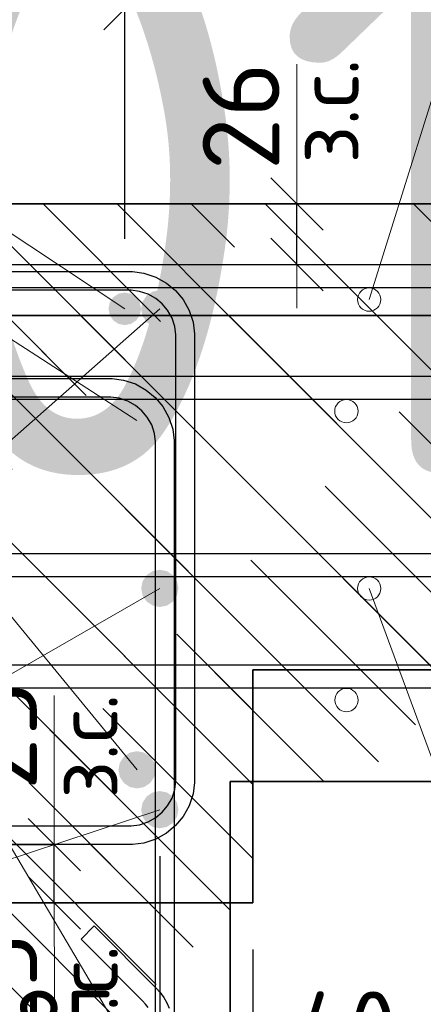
# Model space of a CAD drawing. Header units: metres. Extents: x -38 to 107, y -15 to 21.
# Tile 84 of 133: x 72.445 to 72.618, y 5.32 to 5.742. Entities that reach past the tile are written whole.
import ezdxf

# ---------------------------------------------------------------- set-up
doc = ezdxf.new("R2010")
doc.units = ezdxf.units.M
doc.header["$PDMODE"] = 65
for name, color, linetype, lineweight in [('XR$3$Арм. стержнями верхней зоны', 180, 'Continuous', 35), ('XR$3$Арм. стержнями нижней зоны', 180, 'Continuous', 35), ('XR$3$Арм.стержн. Арматура края', 96, 'Continuous', 35), ('XR$3$Арм.стержн. Доп. арматура', 180, 'Continuous', 35), ('XR$3$Арм.стержн. Хомут', 240, 'Continuous', 35), ('XR$3$Арм.стержн.горизонт. 1', 180, 'Continuous', 35), ('XR$3$Размерная линия (1)', 7, 'Continuous', 13), ('XR$3$Размерная линия_ общее', 7, 'Continuous', 13), ('XR$5$Арм. стержнями верхней зоны', 180, 'Continuous', 35), ('XR$5$Арм. стержнями нижней зоны', 180, 'Continuous', 35), ('XR$5$Арм.стержн. Арматура края', 96, 'Continuous', 35), ('XR$5$Арм.стержн. Хомут', 240, 'Continuous', 35), ('XR$5$Арм.стержн.горизонт. 1', 180, 'Continuous', 35), ('XR$5$Размерная линия_ общее', 7, 'Continuous', 13)]:
    doc.layers.add(name, color=color, linetype=linetype, lineweight=lineweight)
doc.styles.add('ISOCPEUR', font='txt')
doc.dimstyles.new('DIMSTYLE_11', dxfattribs={"dimtxt": 0.033, "dimasz": 0.0375, "dimexe": 0, "dimexo": 0, "dimgap": 0.0165, "dimtad": 2, "dimdec": 0, "dimlfac": 1000, "dimrnd": 1, "dimzin": 12, "dimdsep": 46, "dimtxsty": 'ISOCPEUR', "dimblk1": 'ALL_ML_STRICH', "dimblk2": 'ALL_ML_STRICH', "dimsah": 1, "dimcen": 0, "dimclrd": 7, "dimclre": 256, "dimclrt": 7, "dimadec": 0, "dimazin": 0, "dimtfac": 1, "dimtdec": 0, "dimtix": 1, "dimtmove": 2, "dimatfit": 3, "dimfxl": 0, "dimtvp": 1.2, "dimtzin": 0, "dimlwd": 0, "dimlwe": -3, "dimarcsym": 0})
doc.dimstyles.new('DIMSTYLE_12', dxfattribs={"dimtxt": 0.03, "dimasz": 0.03, "dimexe": 0, "dimexo": 0, "dimgap": 0.015, "dimtad": 2, "dimdec": 0, "dimlfac": 1000, "dimrnd": 1, "dimzin": 12, "dimdsep": 46, "dimtxsty": 'ISOCPEUR', "dimblk1": 'ALL_ML_STRICH', "dimblk2": 'ALL_ML_STRICH', "dimsah": 1, "dimcen": 0, "dimclrd": 7, "dimclre": 256, "dimclrt": 7, "dimadec": 0, "dimazin": 0, "dimtfac": 1, "dimtdec": 0, "dimtix": 1, "dimtmove": 2, "dimatfit": 3, "dimfxl": 0, "dimtzin": 0, "dimlwd": 0, "dimlwe": -3, "dimarcsym": 0})
doc.dimstyles.new('DIMSTYLE_14', dxfattribs={"dimtxt": 0.03, "dimasz": 0.03, "dimexe": 0, "dimexo": 0, "dimgap": 0.015, "dimtad": 2, "dimdec": 0, "dimlfac": 1000, "dimrnd": 1, "dimzin": 12, "dimdsep": 46, "dimtxsty": 'ISOCPEUR', "dimblk1": 'ALL_ML_STRICH', "dimblk2": 'ALL_ML_STRICH', "dimsah": 1, "dimcen": 0, "dimclrd": 7, "dimclre": 256, "dimclrt": 7, "dimadec": 0, "dimazin": 0, "dimtfac": 1, "dimtdec": 0, "dimtix": 1, "dimtmove": 2, "dimatfit": 3, "dimfxl": 0, "dimtvp": 1.2, "dimtzin": 0, "dimlwd": 0, "dimlwe": -3, "dimarcsym": 0})
doc.dimstyles.new('DIMSTYLE_22', dxfattribs={"dimtxt": 0.03, "dimasz": 0.03, "dimexe": 0, "dimexo": 0, "dimgap": 0.015, "dimtad": 2, "dimdec": 0, "dimlfac": 1000, "dimrnd": 5, "dimzin": 12, "dimdsep": 46, "dimtxsty": 'ISOCPEUR', "dimblk1": 'ALL_ML_STRICH', "dimblk2": 'ALL_ML_STRICH', "dimsah": 1, "dimcen": 0, "dimclrd": 7, "dimclre": 256, "dimclrt": 7, "dimadec": 0, "dimazin": 0, "dimtfac": 1, "dimtdec": 0, "dimtix": 1, "dimtmove": 2, "dimatfit": 3, "dimfxl": 0, "dimtzin": 0, "dimlwd": 0, "dimlwe": -3, "dimarcsym": 0})
doc.dimstyles.new('DIMSTYLE_23', dxfattribs={"dimtxt": 0.03, "dimasz": 0.03, "dimexe": 0, "dimexo": 0, "dimgap": 0.015, "dimtad": 2, "dimdec": 0, "dimlfac": 1000, "dimrnd": 5, "dimzin": 12, "dimdsep": 46, "dimtxsty": 'ISOCPEUR', "dimblk1": 'ALL_ML_STRICH', "dimblk2": 'ALL_ML_STRICH', "dimsah": 1, "dimcen": 0, "dimclrd": 7, "dimclre": 256, "dimclrt": 7, "dimadec": 0, "dimazin": 0, "dimtfac": 1, "dimtdec": 0, "dimtix": 1, "dimtmove": 2, "dimatfit": 3, "dimfxl": 0, "dimtvp": 1.2, "dimtzin": 0, "dimlwd": 0, "dimlwe": -3, "dimarcsym": 0})
pattern_1 = [(135, (0, 0), (-0.031819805, -0.031819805), [0.4, -0.05, 0, -0.05]), (135, (-0.01591, -0.01591), (-0.031819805, -0.031819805), [0.8, -0.1, 0.1, -0.1])]

# ---------------------------------------------------------------- blocks, each defined once
blk = doc.blocks.new('ALL_ML_STRICH')
at = {"color": 0, "linetype": 'ByBlock', "lineweight": -2}
for p, q in [((0, -0.5), (0, 0.5)), ((-0.3, -0.3), (0.3, 0.3)), ((-1, 0), (0.5, 0))]:
    blk.add_line(p, q, dxfattribs=at)
blk = doc.blocks.new('*D78')
at = {"layer": 'DEFPOINTS', "color": 7, "linetype": 'Continuous', "lineweight": 13, "transparency": 33554687}
for p in [(72.29474, 5.36307), (72.5447, 5.36307), (72.29474, 5.22283)]:
    blk.add_point(p, dxfattribs=at)
at = {"layer": 'XR$3$Размерная линия (1)', "color": 9, "linetype": 'Continuous', "lineweight": -2, "true_color": 0xc7c7c7, "transparency": 33554687}
for p, q in [((72.29474, 5.34307), (72.29474, 5.22283)), ((72.5447, 5.34307), (72.5447, 5.22283))]:
    blk.add_line(p, q, dxfattribs=at)
at = {"layer": 'XR$3$Размерная линия (1)', "color": 7, "linetype": 'Continuous', "lineweight": -2, "transparency": 33554687}
blk.add_line((72.29474, 5.22283), (72.5447, 5.22283), dxfattribs=at)
at = {"layer": 'XR$3$Размерная линия (1)', "color": 7, "linetype": 'Continuous', "lineweight": 13, "transparency": 33554687, "xscale": 0.03, "yscale": 0.03, "zscale": 0.03, "rotation": 180}
blk.add_blockref('ALL_ML_STRICH', (72.29474, 5.22283), dxfattribs=at)
at = {"layer": 'XR$3$Размерная линия (1)', "color": 7, "linetype": 'Continuous', "lineweight": 13, "transparency": 33554687, "xscale": 0.03, "yscale": 0.03, "zscale": 0.03}
blk.add_blockref('ALL_ML_STRICH', (72.5447, 5.22283), dxfattribs=at)
at = {"layer": 'XR$3$Размерная линия (1)', "color": 7, "linetype": 'Continuous', "lineweight": 13, "transparency": 33554687, "insert": (72.42122, 5.24533), "char_height": 0.03, "width": 0.09, "attachment_point": 5, "style": 'ISOCPEUR'}
blk.add_mtext('\\A1;{250}', dxfattribs=at)
blk = doc.blocks.new('*D84')
at = {"layer": 'DEFPOINTS', "color": 7, "linetype": 'Continuous', "lineweight": 13, "transparency": 33554687}
for p in [(72.41966, 5.40307), (72.50474, 5.40307), (72.41966, 5.28783)]:
    blk.add_point(p, dxfattribs=at)
at = {"layer": 'XR$3$Размерная линия (1)', "color": 9, "linetype": 'Continuous', "lineweight": -2, "true_color": 0xc7c7c7, "transparency": 33554687}
for p, q in [((72.41966, 5.38307), (72.41966, 5.28783)), ((72.50474, 5.38307), (72.50474, 5.28783))]:
    blk.add_line(p, q, dxfattribs=at)
at = {"layer": 'XR$3$Размерная линия (1)', "color": 7, "linetype": 'Continuous', "lineweight": -2, "transparency": 33554687}
blk.add_line((72.41966, 5.28783), (72.50474, 5.28783), dxfattribs=at)
at = {"layer": 'XR$3$Размерная линия (1)', "color": 7, "linetype": 'Continuous', "lineweight": 13, "transparency": 33554687, "xscale": 0.03, "yscale": 0.03, "zscale": 0.03, "rotation": 180}
blk.add_blockref('ALL_ML_STRICH', (72.41966, 5.28783), dxfattribs=at)
at = {"layer": 'XR$3$Размерная линия (1)', "color": 7, "linetype": 'Continuous', "lineweight": 13, "transparency": 33554687, "xscale": 0.03, "yscale": 0.03, "zscale": 0.03}
blk.add_blockref('ALL_ML_STRICH', (72.50474, 5.28783), dxfattribs=at)
at = {"layer": 'XR$3$Размерная линия (1)', "color": 7, "linetype": 'Continuous', "lineweight": 13, "transparency": 33554687, "insert": (72.4637, 5.31033), "char_height": 0.03, "width": 0.06, "attachment_point": 5, "style": 'ISOCPEUR'}
blk.add_mtext('\\A1;{85}', dxfattribs=at)
blk = doc.blocks.new('*D85')
at = {"layer": 'DEFPOINTS', "color": 7, "linetype": 'Continuous', "lineweight": 13, "transparency": 33554687}
for p in [(72.50474, 5.40307), (72.5447, 5.36307), (72.50474, 5.28783)]:
    blk.add_point(p, dxfattribs=at)
at = {"layer": 'XR$3$Размерная линия (1)', "color": 9, "linetype": 'Continuous', "lineweight": -2, "true_color": 0xc7c7c7, "transparency": 33554687}
for p, q in [((72.50474, 5.38307), (72.50474, 5.28783)), ((72.5447, 5.34307), (72.5447, 5.28783))]:
    blk.add_line(p, q, dxfattribs=at)
at = {"layer": 'XR$3$Размерная линия (1)', "color": 7, "linetype": 'Continuous', "lineweight": -2, "transparency": 33554687}
blk.add_line((72.50474, 5.28783), (72.5447, 5.28783), dxfattribs=at)
at = {"layer": 'XR$3$Размерная линия (1)', "color": 7, "linetype": 'Continuous', "lineweight": 13, "transparency": 33554687, "xscale": 0.03, "yscale": 0.03, "zscale": 0.03, "rotation": 180}
blk.add_blockref('ALL_ML_STRICH', (72.50474, 5.28783), dxfattribs=at)
at = {"layer": 'XR$3$Размерная линия (1)', "color": 7, "linetype": 'Continuous', "lineweight": 13, "transparency": 33554687, "xscale": 0.03, "yscale": 0.03, "zscale": 0.03}
blk.add_blockref('ALL_ML_STRICH', (72.5447, 5.28783), dxfattribs=at)
at = {"layer": 'XR$3$Размерная линия (1)', "color": 7, "linetype": 'Continuous', "lineweight": 13, "transparency": 33554687, "insert": (72.58504, 5.31003), "char_height": 0.03, "width": 0.06, "attachment_point": 5, "style": 'ISOCPEUR'}
blk.add_mtext('\\A1;{40}', dxfattribs=at)
blk = doc.blocks.new('*D92')
at = {"layer": 'DEFPOINTS', "color": 7, "linetype": 'Continuous', "lineweight": 13, "transparency": 33554687}
for p in [(72.41944, 5.38807), (72.42444, 5.36307), (72.45943, 5.36307)]:
    blk.add_point(p, dxfattribs=at)
at = {"layer": 'XR$3$Размерная линия_ общее', "color": 253, "linetype": 'Continuous', "lineweight": -2, "true_color": 0xa0a0a0, "transparency": 33554687}
for p, q in [((72.43944, 5.38807), (72.45943, 5.38807)), ((72.44444, 5.36307), (72.45943, 5.36307))]:
    blk.add_line(p, q, dxfattribs=at)
at = {"layer": 'XR$3$Размерная линия_ общее', "color": 7, "linetype": 'Continuous', "lineweight": -2, "transparency": 33554687}
blk.add_line((72.45943, 5.36307), (72.45943, 5.38807), dxfattribs=at)
at = {"layer": 'XR$3$Размерная линия_ общее', "color": 7, "linetype": 'Continuous', "lineweight": 13, "transparency": 33554687, "xscale": 0.0375, "yscale": 0.0375, "zscale": 0.0375}
for p, rotation in [((72.45943, 5.38807), 90), ((72.45943, 5.36307), 270)]:
    blk.add_blockref('ALL_ML_STRICH', p, dxfattribs=dict(at, rotation=rotation))
at = {"layer": 'XR$3$Размерная линия_ общее', "color": 7, "linetype": 'Continuous', "lineweight": 13, "transparency": 33554687, "insert": (72.45964, 5.40784), "char_height": 0.027, "width": 0.00135, "attachment_point": 1, "rotation": 90, "line_spacing_factor": 0.60241, "style": 'ISOCPEUR'}
blk.add_mtext('з.с.', dxfattribs=at)
at = {"layer": 'XR$3$Размерная линия_ общее', "color": 7, "linetype": 'Continuous', "lineweight": 13, "transparency": 33554687, "insert": (72.43543, 5.43479), "char_height": 0.033, "width": 0.066, "attachment_point": 5, "rotation": 90, "style": 'ISOCPEUR'}
blk.add_mtext('\\A1;{25}', dxfattribs=at)
blk = doc.blocks.new('*D148')
at = {"layer": 'DEFPOINTS', "color": 7, "linetype": 'Continuous', "lineweight": 13, "transparency": 33554687}
for p in [(72.52365, 5.66307), (72.52365, 5.63707), (72.56364, 5.63707)]:
    blk.add_point(p, dxfattribs=at)
at = {"layer": 'XR$3$Размерная линия_ общее', "color": 253, "linetype": 'Continuous', "lineweight": -2, "true_color": 0xa0a0a0, "transparency": 33554687}
for p, q in [((72.54365, 5.66307), (72.56364, 5.66307)), ((72.54365, 5.63707), (72.56364, 5.63707))]:
    blk.add_line(p, q, dxfattribs=at)
at = {"layer": 'XR$3$Размерная линия_ общее', "color": 7, "linetype": 'Continuous', "lineweight": -2, "transparency": 33554687}
blk.add_line((72.56364, 5.63707), (72.56364, 5.66307), dxfattribs=at)
at = {"layer": 'XR$3$Размерная линия_ общее', "color": 7, "linetype": 'Continuous', "lineweight": 13, "transparency": 33554687, "xscale": 0.0375, "yscale": 0.0375, "zscale": 0.0375}
for p, rotation in [((72.56364, 5.66307), 90), ((72.56364, 5.63707), 270)]:
    blk.add_blockref('ALL_ML_STRICH', p, dxfattribs=dict(at, rotation=rotation))
at = {"layer": 'XR$3$Размерная линия_ общее', "color": 7, "linetype": 'Continuous', "lineweight": 13, "transparency": 33554687, "insert": (72.56317, 5.68043), "char_height": 0.027, "width": 0.00135, "attachment_point": 1, "rotation": 90, "line_spacing_factor": 0.60241, "style": 'ISOCPEUR'}
blk.add_mtext('з.с.', dxfattribs=at)
at = {"layer": 'XR$3$Размерная линия_ общее', "color": 7, "linetype": 'Continuous', "lineweight": 13, "transparency": 33554687, "insert": (72.53964, 5.70079), "char_height": 0.033, "width": 0.066, "attachment_point": 5, "rotation": 90, "style": 'ISOCPEUR'}
blk.add_mtext('\\A1;{26}', dxfattribs=at)
blk = doc.blocks.new('*D150')
at = {"layer": 'DEFPOINTS', "color": 7, "linetype": 'Continuous', "lineweight": 13, "transparency": 33554687}
for p in [(72.3497, 5.74681), (72.3497, 5.62807), (72.43463, 5.62807)]:
    blk.add_point(p, dxfattribs=at)
at = {"layer": 'XR$3$Размерная линия (1)', "color": 9, "linetype": 'Continuous', "lineweight": -2, "true_color": 0xc7c7c7, "transparency": 33554687}
for p, q in [((72.3497, 5.64807), (72.3497, 5.74681)), ((72.43463, 5.64807), (72.43463, 5.74681))]:
    blk.add_line(p, q, dxfattribs=at)
at = {"layer": 'XR$3$Размерная линия (1)', "color": 7, "linetype": 'Continuous', "lineweight": -2, "transparency": 33554687}
blk.add_line((72.3497, 5.74681), (72.43463, 5.74681), dxfattribs=at)
at = {"layer": 'XR$3$Размерная линия (1)', "color": 7, "linetype": 'Continuous', "lineweight": 13, "transparency": 33554687, "xscale": 0.03, "yscale": 0.03, "zscale": 0.03, "rotation": 180}
blk.add_blockref('ALL_ML_STRICH', (72.3497, 5.74681), dxfattribs=at)
at = {"layer": 'XR$3$Размерная линия (1)', "color": 7, "linetype": 'Continuous', "lineweight": 13, "transparency": 33554687, "xscale": 0.03, "yscale": 0.03, "zscale": 0.03}
blk.add_blockref('ALL_ML_STRICH', (72.43463, 5.74681), dxfattribs=at)
at = {"layer": 'XR$3$Размерная линия (1)', "color": 7, "linetype": 'Continuous', "lineweight": 13, "transparency": 33554687, "insert": (72.39366, 5.76931), "char_height": 0.03, "width": 0.06, "attachment_point": 5, "style": 'ISOCPEUR'}
blk.add_mtext('\\A1;{85}', dxfattribs=at)
blk = doc.blocks.new('*D151')
at = {"layer": 'DEFPOINTS', "color": 7, "linetype": 'Continuous', "lineweight": 13, "transparency": 33554687}
for p in [(72.43463, 5.74681), (72.43463, 5.62807), (72.4897, 5.62807)]:
    blk.add_point(p, dxfattribs=at)
at = {"layer": 'XR$3$Размерная линия (1)', "color": 9, "linetype": 'Continuous', "lineweight": -2, "true_color": 0xc7c7c7, "transparency": 33554687}
for p, q in [((72.43463, 5.64807), (72.43463, 5.74681)), ((72.4897, 5.64807), (72.4897, 5.74681))]:
    blk.add_line(p, q, dxfattribs=at)
at = {"layer": 'XR$3$Размерная линия (1)', "color": 7, "linetype": 'Continuous', "lineweight": -2, "transparency": 33554687}
blk.add_line((72.43463, 5.74681), (72.4897, 5.74681), dxfattribs=at)
at = {"layer": 'XR$3$Размерная линия (1)', "color": 7, "linetype": 'Continuous', "lineweight": 13, "transparency": 33554687, "xscale": 0.03, "yscale": 0.03, "zscale": 0.03, "rotation": 180}
blk.add_blockref('ALL_ML_STRICH', (72.43463, 5.74681), dxfattribs=at)
at = {"layer": 'XR$3$Размерная линия (1)', "color": 7, "linetype": 'Continuous', "lineweight": 13, "transparency": 33554687, "xscale": 0.03, "yscale": 0.03, "zscale": 0.03}
blk.add_blockref('ALL_ML_STRICH', (72.4897, 5.74681), dxfattribs=at)
at = {"layer": 'XR$3$Размерная линия (1)', "color": 7, "linetype": 'Continuous', "lineweight": 13, "transparency": 33554687, "insert": (72.53632, 5.76949), "char_height": 0.03, "width": 0.06, "attachment_point": 5, "style": 'ISOCPEUR'}
blk.add_mtext('\\A1;{55}', dxfattribs=at)
blk = doc.blocks.new('*D668')
at = {"layer": 'DEFPOINTS', "color": 7, "linetype": 'Continuous', "lineweight": 13, "transparency": 33554687}
for p in [(72.41955, 5.28017), (72.42455, 5.25517), (72.45954, 5.25517)]:
    blk.add_point(p, dxfattribs=at)
at = {"layer": 'XR$5$Размерная линия_ общее', "color": 253, "linetype": 'Continuous', "lineweight": -2, "true_color": 0xa0a0a0, "transparency": 33554687}
for p, q in [((72.43955, 5.28017), (72.45954, 5.28017)), ((72.44455, 5.25517), (72.45954, 5.25517))]:
    blk.add_line(p, q, dxfattribs=at)
at = {"layer": 'XR$5$Размерная линия_ общее', "color": 7, "linetype": 'Continuous', "lineweight": -2, "transparency": 33554687}
blk.add_line((72.45954, 5.25517), (72.45954, 5.28017), dxfattribs=at)
at = {"layer": 'XR$5$Размерная линия_ общее', "color": 7, "linetype": 'Continuous', "lineweight": 13, "transparency": 33554687, "xscale": 0.0375, "yscale": 0.0375, "zscale": 0.0375}
for p, rotation in [((72.45954, 5.28017), 90), ((72.45954, 5.25517), 270)]:
    blk.add_blockref('ALL_ML_STRICH', p, dxfattribs=dict(at, rotation=rotation))
at = {"layer": 'XR$5$Размерная линия_ общее', "color": 7, "linetype": 'Continuous', "lineweight": 13, "transparency": 33554687, "insert": (72.45975, 5.29995), "char_height": 0.027, "width": 0.00135, "attachment_point": 1, "rotation": 90, "line_spacing_factor": 0.60241, "style": 'ISOCPEUR'}
blk.add_mtext('з.с.', dxfattribs=at)
at = {"layer": 'XR$5$Размерная линия_ общее', "color": 7, "linetype": 'Continuous', "lineweight": 13, "transparency": 33554687, "insert": (72.43554, 5.3269), "char_height": 0.033, "width": 0.066, "attachment_point": 5, "rotation": 90, "style": 'ISOCPEUR'}
blk.add_mtext('\\A1;{25}', dxfattribs=at)

msp = doc.modelspace()

# ---------------------------------------------------------------- hatches: boundary and pattern name
at = {"linetype": 'Continuous', "lineweight": 25, "transparency": 33554687}
h = msp.add_hatch(dxfattribs=at)
h.set_pattern_fill('__________540', scale=0.015, style=0, pattern_type=2)
h.set_pattern_definition(pattern_1)
h.paths.add_polyline_path([(72.5447, 5.66307), (72.2947, 5.66307), (72.2947, 5.36307), (72.5447, 5.36307)], flags=0)
h = msp.add_hatch(dxfattribs=at)
h.set_pattern_fill('__________540', scale=0.015, style=0, pattern_type=2)
h.set_pattern_definition(pattern_1)
h.paths.add_polyline_path([(72.5447, 5.66307), (72.5447, 5.46307), (72.68855, 5.46307), (72.68855, 5.66307)], flags=0)
at = {"linetype": 'Continuous', "lineweight": 13, "transparency": 33554687}
h = msp.add_hatch(dxfattribs=at)
h.set_pattern_fill('__________540', scale=0.015, style=0, pattern_type=2)
h.set_pattern_definition(pattern_1)
h.paths.add_polyline_path([(72.23496, 5.61517), (72.23496, 5.41517), (72.83857, 5.41517), (72.83857, 5.61517)], flags=0)
h = msp.add_hatch(dxfattribs=at)
h.set_pattern_fill('__________540', scale=0.015, style=0, pattern_type=2)
h.set_pattern_definition(pattern_1)
h.paths.add_polyline_path([(72.53496, 5.41517), (72.23496, 5.41517), (72.23496, 5.25517), (72.53496, 5.25517)], flags=0)
at = {"layer": 'XR$3$Арм.стержн. Доп. арматура', "linetype": 'Continuous', "lineweight": 50, "transparency": 33554687}
msp.add_hatch(color=7, dxfattribs=at).paths.add_polyline_path([(72.4967, 5.61807), (72.49617, 5.62075), (72.49465, 5.62302), (72.49238, 5.62453), (72.4897, 5.62507), (72.48702, 5.62453), (72.48475, 5.62302), (72.48324, 5.62075), (72.4827, 5.61807), (72.48324, 5.61539), (72.48475, 5.61312), (72.48702, 5.6116), (72.4897, 5.61107), (72.49238, 5.6116), (72.49465, 5.61312), (72.49617, 5.61539)])
at = {"layer": 'XR$3$Арм.стержн.горизонт. 1', "linetype": 'Continuous', "lineweight": 50, "transparency": 33554687}
for points in [[(72.5127, 5.61807), (72.51209, 5.62113), (72.51036, 5.62372), (72.50776, 5.62546), (72.5047, 5.62607), (72.50164, 5.62546), (72.49905, 5.62372), (72.49731, 5.62113), (72.4967, 5.61807), (72.49731, 5.61501), (72.49905, 5.61241), (72.50164, 5.61068), (72.5047, 5.61007), (72.50776, 5.61068), (72.51036, 5.61241), (72.51209, 5.61501)], [(72.51274, 5.49807), (72.51213, 5.50113), (72.5104, 5.50372), (72.5078, 5.50546), (72.50474, 5.50607), (72.50168, 5.50546), (72.49908, 5.50372), (72.49735, 5.50113), (72.49674, 5.49807), (72.49735, 5.49501), (72.49908, 5.49241), (72.50168, 5.49068), (72.50474, 5.49007), (72.5078, 5.49068), (72.5104, 5.49241), (72.51213, 5.49501)], [(72.51274, 5.40307), (72.51213, 5.40613), (72.5104, 5.40872), (72.5078, 5.41046), (72.50474, 5.41107), (72.50168, 5.41046), (72.49908, 5.40872), (72.49735, 5.40613), (72.49674, 5.40307), (72.49735, 5.40001), (72.49908, 5.39741), (72.50168, 5.39568), (72.50474, 5.39507), (72.5078, 5.39568), (72.5104, 5.39741), (72.51213, 5.40001)]]:
    msp.add_hatch(color=7, dxfattribs=at).paths.add_polyline_path(points)
at = {"layer": 'XR$5$Арм.стержн.горизонт. 1', "linetype": 'Continuous', "lineweight": 50, "transparency": 33554687}
for points in [[(72.50292, 5.57017), (72.50231, 5.57323), (72.50058, 5.57583), (72.49799, 5.57756), (72.49492, 5.57817), (72.49186, 5.57756), (72.48927, 5.57583), (72.48753, 5.57323), (72.48692, 5.57017), (72.48753, 5.56711), (72.48927, 5.56452), (72.49186, 5.56278), (72.49492, 5.56217), (72.49799, 5.56278), (72.50058, 5.56452), (72.50231, 5.56711)], [(72.50296, 5.42017), (72.50235, 5.42323), (72.50062, 5.42583), (72.49802, 5.42756), (72.49496, 5.42817), (72.4919, 5.42756), (72.4893, 5.42583), (72.48757, 5.42323), (72.48696, 5.42017), (72.48757, 5.41711), (72.4893, 5.41452), (72.4919, 5.41278), (72.49496, 5.41217), (72.49802, 5.41278), (72.50062, 5.41452), (72.50235, 5.41711)]]:
    msp.add_hatch(color=7, dxfattribs=at).paths.add_polyline_path(points)

# ---------------------------------------------------------------- linework, layer by layer
at = {"color": 7, "linetype": 'Continuous', "lineweight": 13, "transparency": 33554687}
for p, q in [((72.59466, 5.62202), (72.64351, 5.77823)), ((72.56364, 5.66307), (72.56364, 5.72307)), ((72.5947, 5.49802), (72.65317, 5.33949)), ((72.45943, 5.38807), (72.45943, 5.45207)), ((72.45954, 5.28017), (72.45954, 5.34417))]:
    msp.add_line(p, q, dxfattribs=at)
at = {"color": 7, "linetype": 'Continuous', "lineweight": 35, "transparency": 33554687}
for p, q in [((72.5447, 5.66307), (72.2947, 5.66307)), ((72.68855, 5.66307), (72.5447, 5.66307)), ((72.83857, 5.61517), (72.23496, 5.61517)), ((72.5447, 5.46307), (72.68855, 5.46307)), ((72.5447, 5.36307), (72.5447, 5.46307)), ((72.53496, 5.41517), (72.83857, 5.41517)), ((72.53496, 5.25517), (72.53496, 5.41517)), ((72.2947, 5.36307), (72.5447, 5.36307))]:
    msp.add_line(p, q, dxfattribs=at)
at = {"color": 7, "linetype": 'Continuous', "lineweight": 13, "transparency": 33554687}
for centre in [(72.59466, 5.62202), (72.58488, 5.57412), (72.5947, 5.49802), (72.58492, 5.45012)]:
    msp.add_circle(centre, 0.005, dxfattribs=at)
at = {"layer": 'XR$3$Арм. стержнями верхней зоны', "color": 4, "linetype": 'Continuous', "lineweight": 25, "transparency": 33554687}
msp.add_lwpolyline([(72.3197, 5.63707), (72.69355, 5.63707), (72.69355, 5.62707), (72.3197, 5.62707), (72.3197, 5.63707)], dxfattribs=at)
at = {"layer": 'XR$3$Арм. стержнями нижней зоны', "color": 4, "linetype": 'Continuous', "lineweight": 25, "transparency": 33554687}
msp.add_lwpolyline([(72.3197, 5.51307), (72.69355, 5.51307), (72.69355, 5.50307), (72.3197, 5.50307), (72.3197, 5.51307)], dxfattribs=at)
at = {"layer": 'XR$3$Арм.стержн. Арматура края', "color": 4, "linetype": 'Continuous', "lineweight": 25, "transparency": 33554687}
for points in [[(72.69355, 5.50307), (72.35299, 5.50307), (72.34689, 5.50392), (72.34054, 5.50601), (72.3347, 5.50928), (72.32988, 5.5133), (72.32586, 5.51812), (72.32259, 5.52396), (72.32049, 5.53031), (72.31965, 5.53641), (72.31965, 5.60372), (72.32049, 5.60982), (72.32259, 5.61617), (72.32586, 5.62202), (72.32988, 5.62683), (72.3347, 5.63085), (72.34054, 5.63412), (72.34689, 5.63622), (72.35299, 5.63707), (72.69355, 5.63707)], [(72.69355, 5.62707), (72.35368, 5.62707), (72.34916, 5.62644), (72.34459, 5.62493), (72.34039, 5.62258), (72.33698, 5.61973), (72.33413, 5.61632), (72.33178, 5.61213), (72.33027, 5.60755), (72.32965, 5.60303), (72.32965, 5.53711), (72.33027, 5.53259), (72.33178, 5.52801), (72.33413, 5.52381), (72.33698, 5.5204), (72.34039, 5.51755), (72.34459, 5.5152), (72.34916, 5.5137), (72.35368, 5.51307), (72.69355, 5.51307)]]:
    msp.add_lwpolyline(points, dxfattribs=at)
at = {"layer": 'XR$3$Арм.стержн. Доп. арматура', "color": 7, "linetype": 'Continuous', "lineweight": 13, "transparency": 33554687}
msp.add_line((72.20264, 5.80808), (72.4897, 5.61807), dxfattribs=at)
at = {"layer": 'XR$3$Арм.стержн. Хомут', "color": 40, "linetype": 'Continuous', "lineweight": 25, "transparency": 33554687}
for points in [[(72.34634, 5.63407), (72.49303, 5.63407), (72.49791, 5.63339), (72.50299, 5.63171), (72.50766, 5.62909), (72.51151, 5.62588), (72.51473, 5.62203), (72.51735, 5.61735), (72.51902, 5.61227), (72.5197, 5.60739), (72.5197, 5.41474), (72.51902, 5.40986), (72.51735, 5.40478), (72.51473, 5.40011), (72.51151, 5.39626), (72.50766, 5.39304), (72.50299, 5.39042), (72.49791, 5.38875), (72.49303, 5.38807), (72.34634, 5.38807)], [(72.34634, 5.63407), (72.49303, 5.63407), (72.49791, 5.63339), (72.50299, 5.63171), (72.50766, 5.62909), (72.51151, 5.62588), (72.51473, 5.62203), (72.51735, 5.61735), (72.51902, 5.61227), (72.5197, 5.60739), (72.5197, 5.41474), (72.51902, 5.40986), (72.51735, 5.40478), (72.51473, 5.40011), (72.51151, 5.39626), (72.50766, 5.39304), (72.50299, 5.39042), (72.49791, 5.38875), (72.49303, 5.38807), (72.34634, 5.38807)], [(72.34634, 5.63407), (72.49303, 5.63407), (72.49791, 5.63339), (72.50299, 5.63171), (72.50766, 5.62909), (72.51151, 5.62588), (72.51473, 5.62203), (72.51735, 5.61735), (72.51902, 5.61227), (72.5197, 5.60739), (72.5197, 5.41474), (72.51902, 5.40986), (72.51735, 5.40478), (72.51473, 5.40011), (72.51151, 5.39626), (72.50766, 5.39304), (72.50299, 5.39042), (72.49791, 5.38875), (72.49303, 5.38807), (72.34634, 5.38807)], [(72.3469, 5.39607), (72.49247, 5.39607), (72.49609, 5.39657), (72.49975, 5.39778), (72.5031, 5.39966), (72.50583, 5.40194), (72.50811, 5.40467), (72.50999, 5.40802), (72.5112, 5.41168), (72.5117, 5.4153), (72.5117, 5.60684), (72.5112, 5.61045), (72.50999, 5.61411), (72.50811, 5.61747), (72.50583, 5.6202), (72.5031, 5.62248), (72.49975, 5.62436), (72.49609, 5.62556), (72.49247, 5.62607), (72.3469, 5.62607)], [(72.3469, 5.39607), (72.49247, 5.39607), (72.49609, 5.39657), (72.49975, 5.39778), (72.5031, 5.39966), (72.50583, 5.40194), (72.50811, 5.40467), (72.50999, 5.40802), (72.5112, 5.41168), (72.5117, 5.4153), (72.5117, 5.60684), (72.5112, 5.61045), (72.50999, 5.61411), (72.50811, 5.61747), (72.50583, 5.6202), (72.5031, 5.62248), (72.49975, 5.62436), (72.49609, 5.62556), (72.49247, 5.62607), (72.3469, 5.62607)], [(72.3469, 5.39607), (72.49247, 5.39607), (72.49609, 5.39657), (72.49975, 5.39778), (72.5031, 5.39966), (72.50583, 5.40194), (72.50811, 5.40467), (72.50999, 5.40802), (72.5112, 5.41168), (72.5117, 5.4153), (72.5117, 5.60684), (72.5112, 5.61045), (72.50999, 5.61411), (72.50811, 5.61747), (72.50583, 5.6202), (72.5031, 5.62248), (72.49975, 5.62436), (72.49609, 5.62556), (72.49247, 5.62607), (72.3469, 5.62607)]]:
    msp.add_lwpolyline(points, dxfattribs=at)
at = {"layer": 'XR$3$Арм.стержн.горизонт. 1', "color": 7, "linetype": 'Continuous', "lineweight": 13, "transparency": 33554687}
for q in [(72.5047, 5.61807), (72.50474, 5.49807), (72.50474, 5.40307)]:
    msp.add_line((72.11391, 5.27357), q, dxfattribs=at)
at = {"layer": 'XR$5$Арм. стержнями верхней зоны', "color": 4, "linetype": 'Continuous', "lineweight": 25, "transparency": 33554687}
msp.add_lwpolyline([(72.25493, 5.58917), (72.84357, 5.58917), (72.84357, 5.57917), (72.25493, 5.57917), (72.25493, 5.58917)], dxfattribs=at)
msp.add_lwpolyline([(72.25493, 5.58917), (72.84357, 5.58917), (72.84357, 5.57917), (72.25493, 5.57917), (72.25493, 5.58917)], dxfattribs=at)
at = {"layer": 'XR$5$Арм. стержнями нижней зоны', "color": 4, "linetype": 'Continuous', "lineweight": 25, "transparency": 33554687}
for points in [[(72.25493, 5.46517), (72.84357, 5.46517), (72.84357, 5.45517), (72.25493, 5.45517), (72.25493, 5.46517)], [(72.25494, 5.46517), (72.84357, 5.46517), (72.84357, 5.45517), (72.25494, 5.45517), (72.25494, 5.46517)]]:
    msp.add_lwpolyline(points, dxfattribs=at)
at = {"layer": 'XR$5$Арм.стержн. Арматура края', "color": 4, "linetype": 'Continuous', "lineweight": 25, "transparency": 33554687}
for points in [[(72.75496, 5.45517), (72.28352, 5.45517), (72.27831, 5.4559), (72.27287, 5.45769), (72.26786, 5.4605), (72.26373, 5.46395), (72.26028, 5.46807), (72.25748, 5.47308), (72.25568, 5.47852), (72.25496, 5.48374), (72.25496, 5.56061), (72.25568, 5.56582), (72.25748, 5.57126), (72.26028, 5.57627), (72.26373, 5.5804), (72.26786, 5.58385), (72.27287, 5.58665), (72.27831, 5.58845), (72.28352, 5.58917), (72.75496, 5.58917)], [(72.75496, 5.45517), (72.28352, 5.45517), (72.27831, 5.4559), (72.27287, 5.45769), (72.26786, 5.4605), (72.26373, 5.46395), (72.26028, 5.46807), (72.25748, 5.47308), (72.25568, 5.47852), (72.25496, 5.48374), (72.25496, 5.56061), (72.25568, 5.56582), (72.25748, 5.57126), (72.26028, 5.57627), (72.26373, 5.5804), (72.26786, 5.58385), (72.27287, 5.58665), (72.27831, 5.58845), (72.28352, 5.58917), (72.75496, 5.58917)], [(72.75496, 5.57917), (72.28421, 5.57917), (72.28058, 5.57867), (72.27691, 5.57746), (72.27355, 5.57558), (72.27083, 5.5733), (72.26855, 5.57057), (72.26667, 5.56722), (72.26546, 5.56355), (72.26496, 5.55992), (72.26496, 5.48443), (72.26546, 5.4808), (72.26667, 5.47713), (72.26855, 5.47377), (72.27083, 5.47105), (72.27355, 5.46877), (72.27691, 5.46689), (72.28058, 5.46568), (72.28421, 5.46517), (72.75496, 5.46517)], [(72.75496, 5.57917), (72.28421, 5.57917), (72.28058, 5.57867), (72.27691, 5.57746), (72.27355, 5.57558), (72.27083, 5.5733), (72.26855, 5.57057), (72.26667, 5.56722), (72.26546, 5.56355), (72.26496, 5.55992), (72.26496, 5.48443), (72.26546, 5.4808), (72.26667, 5.47713), (72.26855, 5.47377), (72.27083, 5.47105), (72.27355, 5.46877), (72.27691, 5.46689), (72.28058, 5.46568), (72.28421, 5.46517), (72.75496, 5.46517)]]:
    msp.add_lwpolyline(points, dxfattribs=at)
at = {"layer": 'XR$5$Арм.стержн. Хомут', "color": 40, "linetype": 'Continuous', "lineweight": 25, "transparency": 33554687}
for points in [[(72.25892, 5.30585), (72.25892, 5.5615), (72.2596, 5.56638), (72.26128, 5.57146), (72.2639, 5.57613), (72.26711, 5.57998), (72.27096, 5.5832), (72.27564, 5.58582), (72.28072, 5.58749), (72.2856, 5.58817), (72.48428, 5.58817), (72.48916, 5.58749), (72.49424, 5.58582), (72.49892, 5.5832), (72.50277, 5.57998), (72.50599, 5.57613), (72.50861, 5.57146), (72.51028, 5.56638), (72.51096, 5.5615), (72.51096, 5.30585)], [(72.25892, 5.30585), (72.25892, 5.5615), (72.2596, 5.56638), (72.26128, 5.57146), (72.2639, 5.57613), (72.26711, 5.57998), (72.27096, 5.5832), (72.27564, 5.58582), (72.28072, 5.58749), (72.2856, 5.58817), (72.48428, 5.58817), (72.48916, 5.58749), (72.49424, 5.58582), (72.49892, 5.5832), (72.50277, 5.57998), (72.50599, 5.57613), (72.50861, 5.57146), (72.51028, 5.56638), (72.51096, 5.5615), (72.51096, 5.30585)], [(72.50296, 5.3064), (72.50296, 5.56094), (72.50246, 5.56456), (72.50125, 5.56822), (72.49937, 5.57157), (72.49709, 5.5743), (72.49436, 5.57658), (72.49101, 5.57846), (72.48735, 5.57967), (72.48373, 5.58017), (72.28615, 5.58017), (72.28254, 5.57967), (72.27888, 5.57846), (72.27552, 5.57658), (72.27279, 5.5743), (72.27051, 5.57157), (72.26863, 5.56822), (72.26743, 5.56456), (72.26692, 5.56094), (72.26692, 5.3064)], [(72.50296, 5.3064), (72.50296, 5.56094), (72.50246, 5.56456), (72.50125, 5.56822), (72.49937, 5.57157), (72.49709, 5.5743), (72.49436, 5.57658), (72.49101, 5.57846), (72.48735, 5.57967), (72.48373, 5.58017), (72.28615, 5.58017), (72.28254, 5.57967), (72.27888, 5.57846), (72.27552, 5.57658), (72.27279, 5.5743), (72.27051, 5.57157), (72.26863, 5.56822), (72.26743, 5.56456), (72.26692, 5.56094), (72.26692, 5.3064)], [(72.49971, 5.3181), (72.49861, 5.31962), (72.49737, 5.32104), (72.47094, 5.34748), (72.4766, 5.35314), (72.50323, 5.3265), (72.50489, 5.32459), (72.50641, 5.32248), (72.50774, 5.32022), (72.50883, 5.31789)], [(72.49971, 5.3181), (72.49861, 5.31962), (72.49737, 5.32104), (72.47094, 5.34748), (72.4766, 5.35314), (72.50323, 5.3265), (72.50489, 5.32459), (72.50641, 5.32248), (72.50774, 5.32022), (72.50883, 5.31789)]]:
    msp.add_lwpolyline(points, dxfattribs=at)
at = {"layer": 'XR$5$Арм.стержн.горизонт. 1', "color": 7, "linetype": 'Continuous', "lineweight": 13, "transparency": 33554687}
for q in [(72.49496, 5.29517), (72.49492, 5.57017), (72.49496, 5.42017)]:
    msp.add_line((72.23244, 5.73948), q, dxfattribs=at)

# ---------------------------------------------------------------- texts
at = {"color": 7, "linetype": 'Continuous', "lineweight": 35, "transparency": 33554687, "insert": (70.35063, 5.54671), "char_height": 0.25, "width": 2.7437149, "attachment_point": 7, "style": 'ISOCPEUR'}
msp.add_mtext('\\W0.96;ГОСТ 34028-2016', dxfattribs=at)

# ---------------------------------------------------------------- dimensions: what is measured, and where the dimension line sits
at = {"layer": 'XR$3$Размерная линия (1)', "color": 7, "linetype": 'Continuous', "lineweight": 13, "transparency": 33554687}
for base, p1, p2, dimstyle, picture, middle in [((72.43463, 5.74681), (72.3497, 5.64807), (72.43463, 5.64807), 'DIMSTYLE_22', '*D150', (72.39366, 5.76931)), ((72.4897, 5.74681), (72.43463, 5.64807), (72.4897, 5.64807), 'DIMSTYLE_23', '*D151', (72.53632, 5.76949)), ((72.50474, 5.28783), (72.41966, 5.38307), (72.50474, 5.38307), 'DIMSTYLE_12', '*D84', (72.4637, 5.31033)), ((72.5447, 5.28783), (72.50474, 5.38307), (72.5447, 5.34307), 'DIMSTYLE_14', '*D85', (72.58504, 5.31003)), ((72.5447, 5.22283), (72.29474, 5.34307), (72.5447, 5.34307), 'DIMSTYLE_12', '*D78', (72.42122, 5.24533))]:
    dim = msp.add_linear_dim(base=base, p1=p1, p2=p2, dimstyle=dimstyle, override={"dimpost": '<>', "dimclrd": 7, "dimclre": 9, "dimclrt": 7, "dimlwd": 0, "dimlwe": 65533}, dxfattribs=at)
    dim.commit()
    dim.dimension.update_dxf_attribs({"geometry": picture, "text_midpoint": middle, "dimtype": 160})
at = {"layer": 'XR$3$Размерная линия_ общее', "color": 7, "linetype": 'Continuous', "lineweight": 13, "transparency": 33554687}
for base, p1, p2, picture, middle in [((72.56364, 5.66307), (72.54365, 5.63707), (72.54365, 5.66307), '*D148', (72.53964, 5.70079)), ((72.45943, 5.38807), (72.44444, 5.36307), (72.43944, 5.38807), '*D92', (72.43543, 5.43479))]:
    dim = msp.add_linear_dim(base=base, p1=p1, p2=p2, angle=90, text='<>\\Xз.с.', dimstyle='DIMSTYLE_11', override={"dimpost": '<>', "dimclrd": 7, "dimclre": 253, "dimclrt": 7, "dimlwd": 0, "dimlwe": 65533}, dxfattribs=at)
    dim.commit()
    dim.dimension.update_dxf_attribs({"geometry": picture, "text_midpoint": middle, "dimtype": 160})
at = {"layer": 'XR$5$Размерная линия_ общее', "color": 7, "linetype": 'Continuous', "lineweight": 13, "transparency": 33554687}
dim = msp.add_linear_dim(base=(72.45954, 5.28017), p1=(72.44455, 5.25517), p2=(72.43955, 5.28017), angle=90, text='<>\\Xз.с.', dimstyle='DIMSTYLE_11', override={"dimpost": '<>', "dimclrd": 7, "dimclre": 253, "dimclrt": 7, "dimlwd": 0, "dimlwe": 65533}, dxfattribs=at)
dim.commit()
dim.dimension.update_dxf_attribs({"geometry": '*D668', "text_midpoint": (72.43554, 5.3269), "dimtype": 160})

doc.saveas('drawing.dxf')
